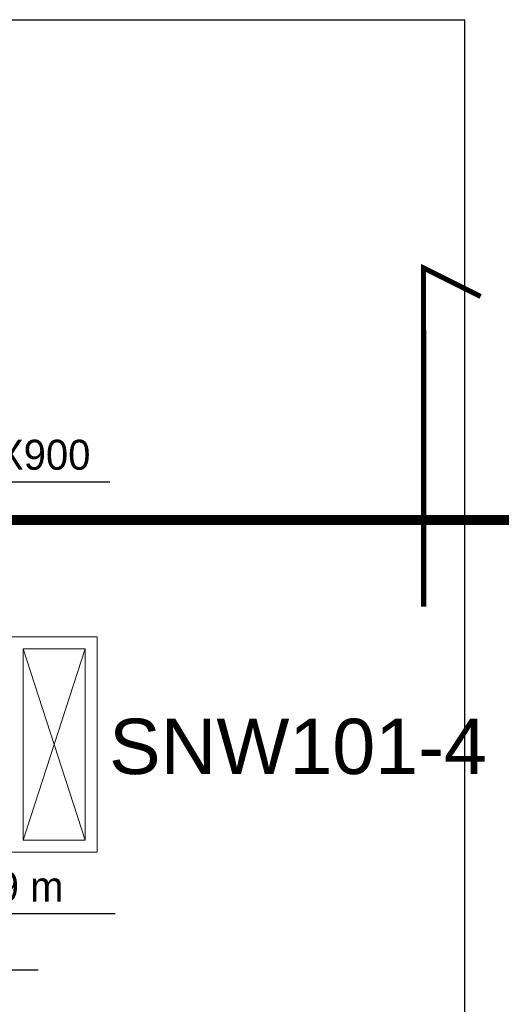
# Model space of a CAD drawing. Header units: centimetres. Extents: x -156440 to 298236, y -263599 to 81430.
# Tile 30 of 170: x 149915 to 151926, y -155592 to -151482. Entities that reach past the tile are written whole.
import ezdxf

# ---------------------------------------------------------------- set-up
doc = ezdxf.new("R2010")
doc.units = ezdxf.units.CM
doc.header["$LTSCALE"] = 50
for name, pattern in [('01-101 Went PP Poziom -2$0$CENTER', [2, 1.25, -0.25, 0.25, -0.25]), ('01-101 Went PP Poziom -2$0$DASHDOT2', [12.7, 6.35, -3.175, 0, -3.175]), ('Kondygnacja -2$0$HIDDEN2', [4.7625, 3.175, -1.5875])]:
    doc.linetypes.add(name, pattern=pattern)
for name, color, linetype in [('01-101 Went PP Poziom -2$0$L_linie przekrojowe', 213, 'Continuous'), ('bgde-tekst', 7, 'Continuous'), ('Kondygnacja -2$0$ARCH_KONSTR_POWYŻEJ RZUTU_IST', 8, 'Kondygnacja -2$0$HIDDEN2')]:
    doc.layers.add(name, color=color, linetype=linetype)
doc.layers.add('AU Szafy Automatyki', color=96, linetype='Continuous', lineweight=5)
doc.layers.add('Kondygnacja -2$0$_SP KORYTA', color=8, linetype='Continuous', lineweight=25)
doc.styles.add('Arial', font='ARIAL.TTF')

# ---------------------------------------------------------------- blocks, each defined once
blk = doc.blocks.new('Kondygnacja -2$0$konstukcja stropu -2')
at = {"layer": 'Kondygnacja -2$0$ARCH_KONSTR_POWYŻEJ RZUTU_IST', "ltscale": 10}
for p in [(6885, 6775), (7435, 6245)]:
    blk.add_line(p, (7435, 6775), dxfattribs=at)
blk = doc.blocks.new('A$C199B2A6A')
at = {"layer": 'AU Szafy Automatyki'}
for p, q in [((40, 13), (-40, -13)), ((-40, 13), (40, -13))]:
    blk.add_line(p, q, dxfattribs=at)
for points in [[(-45, 18), (-45, -18), (45, -18), (45, 18)], [(-40, 13), (40, 13), (40, -13), (-40, -13)]]:
    blk.add_lwpolyline(points, close=True, dxfattribs=at)
blk = doc.blocks.new('*a666')
at = {"layer": 'bgde-tekst'}
blk.add_line((0, 0), (1320.8, 0), dxfattribs=at)
blk = doc.blocks.new('*a722')
at = {"layer": 'bgde-tekst'}
blk.add_line((0, 0), (1008.3, 0), dxfattribs=at)
blk = doc.blocks.new('*a723')
at = {"layer": 'bgde-tekst'}
blk.add_line((0, 0), (800, 0), dxfattribs=at)

msp = doc.modelspace()

# ---------------------------------------------------------------- linework, layer by layer
at = {"layer": '01-101 Went PP Poziom -2$0$L_linie przekrojowe', "linetype": '01-101 Went PP Poziom -2$0$CENTER', "ltscale": 50, "elevation": -6319.481}
msp.add_lwpolyline([(151602.049, -153931.385, 21, 21, 0), (151601.969, -152518.28, 21, 21, 0), (151839.666, -152637.177, 0, 0, 0)], format="xyseb", dxfattribs=at)
at = {"layer": '01-101 Went PP Poziom -2$0$L_linie przekrojowe', "linetype": '01-101 Went PP Poziom -2$0$DASHDOT2', "const_width": 42}
msp.add_lwpolyline([(152118.563, -153569.922), (129746.875, -153570.186)], dxfattribs=at)

# ---------------------------------------------------------------- block references
at = {"layer": 'AU Szafy Automatyki', "xscale": 10, "yscale": 10, "zscale": 10, "rotation": 270}
msp.add_blockref('A$C199B2A6A', (150058.671, -154507.229, -9479.994), dxfattribs=at)
at = {"layer": 'bgde-tekst'}
for name, p in [('*a723', (149490.907, -153410.143)), ('*a666', (148992.959, -155212.762)), ('*a722', (148983.061, -155447.584))]:
    msp.add_blockref(name, p, dxfattribs=at)
at = {"layer": 'Kondygnacja -2$0$_SP KORYTA', "xscale": 10, "yscale": 10, "zscale": 10}
msp.add_blockref('Kondygnacja -2$0$konstukcja stropu -2', (77424.241, -219231.769, -3480), dxfattribs=at)

# ---------------------------------------------------------------- texts
at = {"layer": 'AU Szafy Automatyki', "insert": (150288.143, -154399.648, -3480), "char_height": 231, "width": 5315.73399, "attachment_point": 1, "style": 'Arial'}
msp.add_mtext('SNW101-4', dxfattribs=at)
at = {"layer": 'bgde-tekst'}
for s, p in [('900X900', (149540.907, -153360.143)), ('Hsp=-10.19 m ', (149042.959, -155162.762))]:
    msp.add_text(s, height=125, dxfattribs=at).set_placement(p)

doc.saveas('drawing.dxf')
